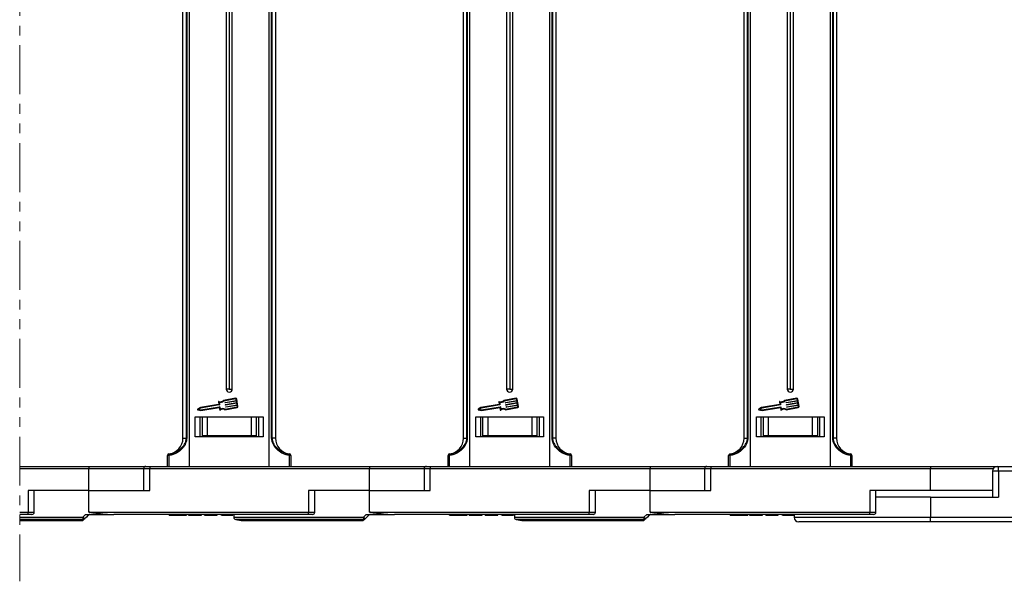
# Model space of a CAD drawing. Header units: millimetres. Extents: x -608 to 1473, y -502 to 956.
# Tile 16 of 52: x 830 to 1149, y -201 to -19. Entities that reach past the tile are written whole.
import ezdxf

# ---------------------------------------------------------------- set-up
doc = ezdxf.new("R2010")
doc.units = ezdxf.units.MM
doc.linetypes.add('PHANTOM2', pattern=[31.75, 15.875, -3.175, 3.175, -3.175, 3.175, -3.175])

msp = doc.modelspace()

# ---------------------------------------------------------------- linework, layer by layer
at = {"color": 3, "linetype": 'PHANTOM2', "lineweight": 9}
msp.add_line((829.617, 162.919), (829.616, -201.498), dxfattribs=at)
at = {"color": 7, "linetype": 'Continuous', "lineweight": 25}
for p, q in [((882.573, -155.024), (882.573, -14.22)), ((883.694, -155.024), (883.694, -14.22)), ((883.809, -14.22), (883.809, -155.024)), ((884.573, -14.22), (884.573, -164.22)), ((896.573, -14.22), (896.573, -139.12)), ((897.573, -14.22), (897.573, -139.12)), ((898.573, -139.12), (898.573, -14.22)), ((910.573, -164.22), (910.573, -14.22)), ((911.337, -155.024), (911.337, -14.22)), ((911.452, -14.22), (911.452, -155.024)), ((912.573, -14.22), (912.573, -155.024)), ((973.573, -155.024), (973.573, -14.22)), ((974.694, -155.024), (974.694, -14.22)), ((974.809, -14.22), (974.809, -155.024)), ((975.573, -14.22), (975.573, -164.22)), ((987.573, -14.22), (987.573, -139.12)), ((988.573, -14.22), (988.573, -139.12)), ((989.573, -139.12), (989.573, -14.22)), ((1001.573, -164.22), (1001.573, -14.22)), ((1002.337, -155.024), (1002.337, -14.22)), ((1002.451, -14.22), (1002.451, -155.024)), ((1003.573, -14.22), (1003.573, -155.024)), ((1064.573, -155.024), (1064.573, -14.22)), ((1065.694, -155.024), (1065.694, -14.22)), ((1065.809, -14.22), (1065.809, -155.024)), ((1066.573, -14.22), (1066.573, -164.22)), ((1078.573, -14.22), (1078.573, -139.12)), ((1079.573, -14.22), (1079.573, -139.12)), ((1080.573, -139.12), (1080.573, -14.22)), ((1092.573, -164.22), (1092.573, -14.22)), ((1093.337, -155.024), (1093.337, -14.22)), ((1093.452, -14.22), (1093.452, -155.024)), ((1094.573, -14.22), (1094.573, -155.024)), ((897.573, -139.12), (896.573, -139.12)), ((897.573, -139.12), (898.573, -139.12)), ((988.573, -139.12), (987.573, -139.12)), ((988.573, -139.12), (989.573, -139.12)), ((1079.573, -139.12), (1078.573, -139.12)), ((1079.573, -139.12), (1080.573, -139.12)), ((894.054, -143.322), (894.178, -144.049)), ((894.28, -143.439), (894.413, -144.215)), ((899.662, -142.129), (895.676, -142.81)), ((899.696, -142.33), (895.773, -143.001)), ((896.215, -143.597), (896.198, -143.497)), ((896.24, -143.438), (899.883, -142.816)), ((899.917, -143.017), (896.274, -143.639)), ((896.36, -144.142), (900.003, -143.519)), ((900.037, -143.72), (896.394, -144.343)), ((899.883, -142.816), (899.814, -142.414)), ((900.003, -143.519), (899.917, -143.017)), ((900.427, -144.792), (900.015, -142.379)), ((900.123, -144.223), (900.037, -143.72)), ((985.054, -143.322), (985.178, -144.049)), ((985.28, -143.439), (985.413, -144.215)), ((990.662, -142.129), (986.676, -142.81)), ((990.696, -142.33), (986.773, -143.001)), ((987.215, -143.597), (987.198, -143.497)), ((987.239, -143.438), (990.883, -142.816)), ((990.917, -143.017), (987.274, -143.639)), ((987.36, -144.142), (991.003, -143.519)), ((991.037, -143.72), (987.394, -144.343)), ((990.883, -142.816), (990.814, -142.414)), ((991.003, -143.519), (990.917, -143.017)), ((991.427, -144.792), (991.015, -142.379)), ((991.123, -144.223), (991.037, -143.72)), ((1076.054, -143.322), (1076.178, -144.049)), ((1076.28, -143.439), (1076.413, -144.215)), ((1081.662, -142.129), (1077.676, -142.81)), ((1081.696, -142.33), (1077.773, -143.001)), ((1078.215, -143.597), (1078.198, -143.497)), ((1078.24, -143.438), (1081.883, -142.816)), ((1081.917, -143.017), (1078.274, -143.639)), ((1078.36, -144.142), (1082.003, -143.519)), ((1082.037, -143.72), (1078.394, -144.343)), ((1081.883, -142.816), (1081.814, -142.414)), ((1082.003, -143.519), (1081.917, -143.017)), ((1082.427, -144.792), (1082.015, -142.379)), ((1082.123, -144.223), (1082.037, -143.72)), ((888.241, -145.115), (887.346, -145.689)), ((887.378, -145.874), (888.413, -146.12)), ((888.316, -145.309), (887.658, -145.731)), ((887.658, -145.731), (888.419, -145.912)), ((894.136, -144.108), (888.241, -145.115)), ((894.371, -144.274), (888.316, -145.309)), ((888.413, -146.12), (894.358, -145.104)), ((888.419, -145.912), (894.474, -144.877)), ((894.358, -145.104), (894.491, -145.882)), ((894.533, -144.919), (894.666, -145.696)), ((896.191, -145.825), (900.177, -145.145)), ((896.219, -145.614), (900.143, -144.944)), ((896.335, -144.301), (896.318, -144.2)), ((896.455, -145.004), (896.438, -144.904)), ((896.48, -144.845), (900.123, -144.223)), ((900.157, -144.424), (896.514, -145.046)), ((900.226, -144.826), (900.157, -144.424)), ((979.241, -145.115), (978.346, -145.689)), ((978.378, -145.874), (979.413, -146.12)), ((979.316, -145.309), (978.658, -145.731)), ((978.658, -145.731), (979.419, -145.912)), ((985.136, -144.108), (979.241, -145.115)), ((985.371, -144.274), (979.316, -145.309)), ((979.413, -146.12), (985.358, -145.104)), ((979.419, -145.912), (985.474, -144.877)), ((985.358, -145.104), (985.491, -145.882)), ((985.533, -144.919), (985.666, -145.696)), ((987.191, -145.825), (991.177, -145.145)), ((987.219, -145.614), (991.143, -144.944)), ((987.335, -144.301), (987.318, -144.2)), ((987.455, -145.004), (987.438, -144.904)), ((987.48, -144.845), (991.123, -144.223)), ((991.157, -144.424), (987.514, -145.046)), ((991.226, -144.826), (991.157, -144.424)), ((1070.241, -145.115), (1069.346, -145.689)), ((1069.378, -145.874), (1070.413, -146.12)), ((1070.316, -145.309), (1069.658, -145.731)), ((1069.658, -145.731), (1070.419, -145.912)), ((1076.136, -144.108), (1070.241, -145.115)), ((1076.371, -144.274), (1070.316, -145.309)), ((1070.413, -146.12), (1076.358, -145.104)), ((1070.419, -145.912), (1076.474, -144.877)), ((1076.358, -145.104), (1076.491, -145.882)), ((1076.533, -144.919), (1076.666, -145.696)), ((1078.191, -145.825), (1082.177, -145.145)), ((1078.219, -145.614), (1082.143, -144.944)), ((1078.335, -144.301), (1078.318, -144.2)), ((1078.455, -145.004), (1078.438, -144.904)), ((1078.48, -144.845), (1082.123, -144.223)), ((1082.157, -144.424), (1078.514, -145.046)), ((1082.226, -144.826), (1082.157, -144.424)), ((886.573, -148.12), (908.573, -148.12)), ((886.573, -154.62), (886.573, -148.12)), ((888.073, -148.12), (888.073, -154.62)), ((888.773, -148.12), (888.773, -154.32)), ((890.453, -148.12), (890.453, -154.32)), ((904.692, -148.12), (904.692, -154.32)), ((906.373, -148.12), (906.373, -154.32)), ((907.073, -148.12), (907.073, -154.62)), ((907.073, -148.12), (907.073, -154.62)), ((908.573, -148.12), (908.573, -154.62)), ((977.573, -148.12), (999.573, -148.12)), ((977.573, -154.62), (977.573, -148.12)), ((979.073, -148.12), (979.073, -154.62)), ((979.773, -148.12), (979.773, -154.32)), ((981.453, -148.12), (981.453, -154.32)), ((995.692, -148.12), (995.692, -154.32)), ((997.373, -148.12), (997.373, -154.32)), ((998.073, -148.12), (998.073, -154.62)), ((998.073, -148.12), (998.073, -154.62)), ((999.573, -148.12), (999.573, -154.62)), ((1068.573, -148.12), (1090.573, -148.12)), ((1068.573, -154.62), (1068.573, -148.12)), ((1070.073, -148.12), (1070.073, -154.62)), ((1070.773, -148.12), (1070.773, -154.32)), ((1072.453, -148.12), (1072.453, -154.32)), ((1086.692, -148.12), (1086.692, -154.32)), ((1088.373, -148.12), (1088.373, -154.32)), ((1089.073, -148.12), (1089.073, -154.62)), ((1089.073, -148.12), (1089.073, -154.62)), ((1090.573, -148.12), (1090.573, -154.62)), ((882.573, -155.024), (883.694, -155.024)), ((883.809, -155.024), (883.694, -155.024)), ((908.573, -154.62), (886.573, -154.62)), ((890.453, -154.32), (888.773, -154.32)), ((904.692, -154.32), (890.453, -154.32)), ((906.373, -154.32), (904.692, -154.32)), ((911.452, -155.024), (911.337, -155.024)), ((912.573, -155.024), (911.452, -155.024)), ((973.573, -155.024), (974.694, -155.024)), ((974.809, -155.024), (974.694, -155.024)), ((999.573, -154.62), (977.573, -154.62)), ((981.453, -154.32), (979.773, -154.32)), ((995.692, -154.32), (981.453, -154.32)), ((997.373, -154.32), (995.692, -154.32)), ((1002.451, -155.024), (1002.337, -155.024)), ((1003.573, -155.024), (1002.451, -155.024)), ((1064.573, -155.024), (1065.694, -155.024)), ((1065.809, -155.024), (1065.694, -155.024)), ((1090.573, -154.62), (1068.573, -154.62)), ((1072.453, -154.32), (1070.773, -154.32)), ((1086.692, -154.32), (1072.453, -154.32)), ((1088.373, -154.32), (1086.692, -154.32)), ((1093.452, -155.024), (1093.337, -155.024)), ((1094.573, -155.024), (1093.452, -155.024)), ((877.573, -164.22), (877.573, -160.684)), ((877.968, -160.684), (877.573, -160.684)), ((877.968, -160.684), (877.968, -164.22)), ((878.011, -160.185), (878.011, -160.189)), ((917.134, -160.189), (917.134, -160.185)), ((917.177, -164.22), (917.177, -160.684)), ((917.573, -160.684), (917.177, -160.684)), ((917.573, -160.684), (917.573, -164.22)), ((968.573, -164.22), (968.573, -160.684)), ((968.968, -160.684), (968.573, -160.684)), ((968.968, -160.684), (968.968, -164.22)), ((969.011, -160.185), (969.011, -160.189)), ((1008.134, -160.189), (1008.134, -160.185)), ((1008.177, -164.22), (1008.177, -160.684)), ((1008.573, -160.684), (1008.177, -160.684)), ((1008.573, -160.684), (1008.573, -164.22)), ((1059.573, -164.22), (1059.573, -160.684)), ((1059.968, -160.684), (1059.573, -160.684)), ((1059.968, -160.684), (1059.968, -164.22)), ((1060.011, -160.185), (1060.011, -160.189)), ((1099.134, -160.189), (1099.134, -160.185)), ((1099.177, -164.22), (1099.177, -160.684)), ((1099.573, -160.684), (1099.177, -160.684)), ((1099.573, -160.684), (1099.573, -164.22)), ((829.616, -164.22), (852.073, -164.22)), ((852.073, -164.97), (829.616, -164.97)), ((852.073, -164.22), (870.545, -164.22)), ((852.073, -164.22), (852.073, -164.97)), ((852.073, -172.02), (852.073, -164.97)), ((869.795, -164.97), (869.795, -172.02)), ((870.545, -164.22), (871.795, -164.22)), ((871.795, -164.22), (943.073, -164.22)), ((871.795, -164.22), (871.795, -164.97)), ((871.795, -172.02), (871.795, -164.97)), ((943.073, -164.97), (871.795, -164.97)), ((943.073, -164.22), (961.545, -164.22)), ((943.073, -164.22), (943.073, -164.97)), ((943.073, -172.02), (943.073, -164.97)), ((960.795, -164.97), (960.795, -172.02)), ((961.545, -164.22), (962.795, -164.22)), ((962.795, -164.22), (1034.073, -164.22)), ((962.795, -164.22), (962.795, -164.97)), ((962.795, -172.02), (962.795, -164.97)), ((1034.073, -164.97), (962.795, -164.97)), ((1034.073, -164.22), (1052.545, -164.22)), ((1034.073, -164.22), (1034.073, -164.97)), ((1034.073, -172.02), (1034.073, -164.97)), ((1051.795, -164.97), (1051.795, -172.02)), ((1052.545, -164.22), (1053.795, -164.22)), ((1053.795, -164.22), (1125.073, -164.22)), ((1053.795, -164.22), (1053.795, -164.97)), ((1125.073, -164.97), (1053.795, -164.97)), ((1053.795, -172.02), (1053.795, -164.97)), ((1125.073, -164.22), (1146.657, -164.22)), ((1125.073, -164.22), (1125.073, -164.97)), ((1125.073, -172.02), (1125.073, -164.97)), ((1145.157, -165.72), (1145.157, -174.22)), ((1146.657, -164.22), (1147.157, -164.22)), ((1147.157, -165.72), (1147.157, -164.22)), ((1147.157, -164.22), (1220.337, -164.22)), ((1220.073, -165.72), (1147.157, -165.72)), ((1147.157, -165.72), (1147.157, -174.22)), ((832.351, -172.02), (832.351, -179.07)), ((852.073, -172.02), (832.351, -172.02)), ((834.351, -179.07), (834.351, -172.02)), ((852.073, -179.103), (852.073, -172.02)), ((852.073, -172.02), (871.795, -172.02)), ((923.351, -172.02), (923.351, -179.07)), ((943.073, -172.02), (923.351, -172.02)), ((925.351, -179.07), (925.351, -172.02)), ((943.073, -179.103), (943.073, -172.02)), ((943.073, -172.02), (962.795, -172.02)), ((1014.351, -172.02), (1014.351, -179.07)), ((1034.073, -172.02), (1014.351, -172.02)), ((1016.351, -179.07), (1016.351, -172.02)), ((1034.073, -179.103), (1034.073, -172.02)), ((1034.073, -172.02), (1053.795, -172.02)), ((1105.351, -172.02), (1105.351, -179.07)), ((1125.073, -172.02), (1105.351, -172.02)), ((1107.35, -179.07), (1107.35, -172.02)), ((1145.157, -172.02), (1125.073, -172.02)), ((1125.073, -174.22), (1107.35, -174.22)), ((1125.073, -174.22), (1125.073, -180.72)), ((1125.073, -174.22), (1147.157, -174.22)), ((829.616, -179.07), (832.351, -179.07)), ((832.351, -179.82), (829.616, -179.82)), ((849.762, -181.82), (829.616, -181.82)), ((832.351, -179.82), (832.351, -179.07)), ((833.601, -179.82), (832.351, -179.82)), ((850.093, -180.705), (850.994, -179.82)), ((850.994, -179.82), (860.162, -179.82)), ((852.383, -179.07), (923.351, -179.07)), ((852.383, -179.07), (852.383, -179.111)), ((923.351, -179.82), (860.162, -179.82)), ((878.072, -180.02), (878.072, -179.82)), ((880.91, -180.02), (880.91, -179.82)), ((883.764, -180.02), (883.764, -179.82)), ((884.379, -180.02), (884.379, -179.82)), ((884.379, -180.02), (888.61, -180.02)), ((888.61, -180.02), (888.61, -179.82)), ((889.61, -180.02), (889.61, -179.82)), ((889.61, -180.02), (889.995, -180.02)), ((889.995, -180.02), (889.995, -179.82)), ((889.995, -180.02), (892.533, -180.02)), ((892.533, -180.02), (892.533, -179.82)), ((892.533, -180.02), (893.687, -180.02)), ((893.687, -180.02), (893.687, -179.82)), ((894.918, -180.02), (894.918, -179.82)), ((895.049, -180.02), (895.049, -179.82)), ((896.911, -180.02), (896.911, -179.82)), ((898.764, -180.02), (898.764, -179.82)), ((899.073, -179.82), (899.073, -180.705)), ((899.675, -181.441), (901.5, -181.806)), ((940.762, -181.82), (901.647, -181.82)), ((923.351, -179.82), (923.351, -179.07)), ((924.601, -179.82), (923.351, -179.82)), ((941.093, -180.705), (941.994, -179.82)), ((941.994, -179.82), (951.162, -179.82)), ((943.383, -179.07), (1014.351, -179.07)), ((943.383, -179.07), (943.383, -179.111)), ((1014.351, -179.82), (951.162, -179.82)), ((969.072, -180.02), (969.072, -179.82)), ((971.91, -180.02), (971.91, -179.82)), ((974.764, -180.02), (974.764, -179.82)), ((975.379, -180.02), (975.379, -179.82)), ((975.379, -180.02), (979.61, -180.02)), ((979.61, -180.02), (979.61, -179.82)), ((980.61, -180.02), (980.61, -179.82)), ((980.61, -180.02), (980.995, -180.02)), ((980.995, -180.02), (980.995, -179.82)), ((980.995, -180.02), (983.533, -180.02)), ((983.533, -180.02), (983.533, -179.82)), ((983.533, -180.02), (984.687, -180.02)), ((984.687, -180.02), (984.687, -179.82)), ((985.918, -180.02), (985.918, -179.82)), ((986.049, -180.02), (986.049, -179.82)), ((987.911, -180.02), (987.911, -179.82)), ((989.764, -180.02), (989.764, -179.82)), ((990.073, -179.82), (990.073, -180.705)), ((990.676, -181.441), (992.5, -181.806)), ((1031.762, -181.82), (992.647, -181.82)), ((1014.351, -179.82), (1014.351, -179.07)), ((1015.601, -179.82), (1014.351, -179.82)), ((1032.093, -180.705), (1032.994, -179.82)), ((1032.994, -179.82), (1042.162, -179.82)), ((1034.383, -179.07), (1105.351, -179.07)), ((1034.383, -179.07), (1034.383, -179.111)), ((1105.351, -179.82), (1042.162, -179.82)), ((1060.072, -180.02), (1060.072, -179.82)), ((1062.909, -180.02), (1062.909, -179.82)), ((1065.764, -180.02), (1065.764, -179.82)), ((1066.379, -180.02), (1066.379, -179.82)), ((1066.379, -180.02), (1070.61, -180.02)), ((1070.61, -180.02), (1070.61, -179.82)), ((1071.61, -180.02), (1071.61, -179.82)), ((1071.61, -180.02), (1071.995, -180.02)), ((1071.995, -180.02), (1071.995, -179.82)), ((1071.995, -180.02), (1074.533, -180.02)), ((1074.533, -180.02), (1074.533, -179.82)), ((1074.533, -180.02), (1075.687, -180.02)), ((1075.687, -180.02), (1075.687, -179.82)), ((1076.918, -180.02), (1076.918, -179.82)), ((1077.049, -180.02), (1077.049, -179.82)), ((1078.911, -180.02), (1078.911, -179.82)), ((1080.764, -180.02), (1080.764, -179.82)), ((1080.809, -179.82), (1080.809, -180.72)), ((1105.351, -179.82), (1105.351, -179.07)), ((1106.601, -179.82), (1105.351, -179.82)), ((1125.073, -180.72), (1168.148, -180.72)), ((1125.073, -182.22), (1125.073, -180.72)), ((1125.073, -182.22), (1082.309, -182.22)), ((1167.527, -182.22), (1125.073, -182.22))]:
    msp.add_line(p, q, dxfattribs=at)
at = {"color": 8, "linetype": 'Continuous', "lineweight": 25}
for p, q in [((869.795, -164.97), (852.073, -164.97)), ((871.795, -164.97), (869.795, -164.97)), ((960.795, -164.97), (943.073, -164.97)), ((962.795, -164.97), (960.795, -164.97)), ((1051.795, -164.97), (1034.073, -164.97)), ((1053.795, -164.97), (1051.795, -164.97)), ((1145.358, -164.97), (1125.073, -164.97)), ((1147.157, -165.72), (1145.157, -165.72)), ((829.616, -180.705), (850.093, -180.705)), ((850.12, -181.441), (829.616, -181.441)), ((829.616, -181.806), (849.754, -181.806)), ((832.351, -179.07), (834.351, -179.07)), ((899.073, -180.705), (941.093, -180.705)), ((941.12, -181.441), (899.675, -181.441)), ((901.5, -181.806), (940.754, -181.806)), ((923.351, -179.07), (925.351, -179.07)), ((990.073, -180.705), (1032.093, -180.705)), ((1032.12, -181.441), (990.676, -181.441)), ((992.5, -181.806), (1031.754, -181.806)), ((1014.351, -179.07), (1016.351, -179.07)), ((1080.809, -180.72), (1125.073, -180.72)), ((1105.351, -179.07), (1107.35, -179.07))]:
    msp.add_line(p, q, dxfattribs=at)
at = {"color": 7, "linetype": 'Continuous', "lineweight": 25, "flags": 128}
for points in [[(849.754, -181.806), (849.755, -181.809), (849.756, -181.812), (849.757, -181.815), (849.758, -181.817), (849.759, -181.818), (849.76, -181.819), (849.761, -181.82), (849.762, -181.82)], [(851.853, -180.04), (851.255, -180.638), (850.657, -181.236)], [(940.754, -181.806), (940.755, -181.809), (940.756, -181.812), (940.757, -181.815), (940.758, -181.817), (940.759, -181.818), (940.76, -181.819), (940.761, -181.82), (940.762, -181.82)], [(942.853, -180.04), (942.255, -180.638), (941.657, -181.236)], [(1031.754, -181.806), (1031.755, -181.809), (1031.756, -181.812), (1031.757, -181.815), (1031.758, -181.817), (1031.759, -181.818), (1031.76, -181.819), (1031.761, -181.82), (1031.762, -181.82)], [(1033.853, -180.04), (1033.255, -180.638), (1032.657, -181.236)]]:
    msp.add_lwpolyline(points, dxfattribs=at)
at = {"color": 7, "linetype": 'Continuous', "lineweight": 25}
for centre, radius, start, end in [((897.573, -139.12), 1, 180, 0), ((988.573, -139.12), 1, 180, 0), ((1079.573, -139.12), 1, 180, 0), ((894.154, -143.304), 0.102, 74.17812, 189.69313), ((894.595, -141.748), 1.515, 254.17812, 315.51079), ((894.595, -141.748), 1.719, 259.45647, 313.25242), ((896.248, -143.488), 0.051, 99.69313, 189.69313), ((896.265, -143.589), 0.051, 189.69313, 279.69313), ((899.713, -142.431), 0.306, 9.69313, 99.69313), ((899.713, -142.431), 0.102, 9.69313, 99.69313), ((985.154, -143.304), 0.102, 74.17812, 189.69313), ((985.595, -141.748), 1.515, 254.17812, 315.51079), ((985.595, -141.748), 1.719, 259.45647, 313.25242), ((987.248, -143.488), 0.051, 99.69313, 189.69313), ((987.265, -143.589), 0.051, 189.69313, 279.69313), ((990.713, -142.431), 0.306, 9.69313, 99.69313), ((990.713, -142.431), 0.102, 9.69313, 99.69313), ((1076.154, -143.304), 0.102, 74.17812, 189.69313), ((1076.595, -141.748), 1.515, 254.17812, 315.51079), ((1076.595, -141.748), 1.719, 259.45647, 313.25242), ((1078.248, -143.488), 0.051, 99.69313, 189.69313), ((1078.265, -143.589), 0.051, 189.69313, 279.69313), ((1081.713, -142.431), 0.306, 9.69313, 99.69313), ((1081.713, -142.431), 0.102, 9.69313, 99.69313), ((887.401, -145.775), 0.102, 122.71459, 256.67167), ((894.128, -144.057), 0.051, 279.69313, 9.69313), ((894.363, -144.224), 0.051, 279.69313, 9.69313), ((894.483, -144.928), 0.051, 9.69313, 99.69313), ((894.591, -145.864), 0.102, 189.69313, 305.20814), ((895.524, -147.186), 1.515, 63.87547, 125.20814), ((895.524, -147.186), 1.719, 66.13383, 119.92978), ((896.368, -144.192), 0.051, 99.69313, 189.69313), ((896.385, -144.292), 0.051, 189.69313, 279.69313), ((896.488, -144.895), 0.051, 99.69313, 189.69313), ((896.506, -144.996), 0.051, 189.69313, 279.69313), ((900.125, -144.843), 0.102, 279.69313, 9.69313), ((900.125, -144.843), 0.306, 279.69313, 9.69313), ((978.401, -145.775), 0.102, 122.71459, 256.67167), ((985.128, -144.057), 0.051, 279.69313, 9.69313), ((985.363, -144.224), 0.051, 279.69313, 9.69313), ((985.483, -144.928), 0.051, 9.69313, 99.69313), ((985.591, -145.864), 0.102, 189.69313, 305.20814), ((986.524, -147.186), 1.515, 63.87547, 125.20814), ((986.524, -147.186), 1.719, 66.13383, 119.92978), ((987.368, -144.192), 0.051, 99.69313, 189.69313), ((987.385, -144.292), 0.051, 189.69313, 279.69313), ((987.488, -144.895), 0.051, 99.69313, 189.69313), ((987.506, -144.996), 0.051, 189.69313, 279.69313), ((991.125, -144.843), 0.102, 279.69313, 9.69313), ((991.125, -144.843), 0.306, 279.69313, 9.69313), ((1069.401, -145.775), 0.102, 122.71459, 256.67167), ((1076.128, -144.057), 0.051, 279.69313, 9.69313), ((1076.363, -144.224), 0.051, 279.69313, 9.69313), ((1076.483, -144.928), 0.051, 9.69313, 99.69313), ((1076.591, -145.864), 0.102, 189.69313, 305.20814), ((1077.524, -147.186), 1.515, 63.87547, 125.20814), ((1077.524, -147.186), 1.719, 66.13383, 119.92978), ((1078.368, -144.192), 0.051, 99.69313, 189.69313), ((1078.385, -144.292), 0.051, 189.69313, 279.69313), ((1078.488, -144.895), 0.051, 99.69313, 189.69313), ((1078.506, -144.996), 0.051, 189.69313, 279.69313), ((1082.125, -144.843), 0.102, 279.69313, 9.69313), ((1082.125, -144.843), 0.306, 279.69313, 9.69313), ((877.373, -155.024), 5.2, 277.05413, 0), ((917.773, -155.024), 5.2, 180, 262.94587), ((968.373, -155.024), 5.2, 277.05413, 0), ((1008.773, -155.024), 5.2, 180, 262.94587), ((1059.373, -155.024), 5.2, 277.05413, 0), ((1099.773, -155.024), 5.2, 180, 262.94587), ((878.073, -160.681), 0.5, 97.05413, 180), ((878.072, -160.685), 0.499, 96.96858, 179.95038), ((878.701, -160.499), 0.756, 155.77979, 194.17747), ((917.073, -160.681), 0.5, 0, 82.94587), ((916.444, -160.499), 0.756, 345.84592, 24.2105), ((917.073, -160.684), 0.499, 0.04203, 83.03901), ((969.073, -160.681), 0.5, 97.05413, 180), ((969.072, -160.685), 0.499, 96.96826, 179.94298), ((969.701, -160.499), 0.756, 155.77062, 194.17295), ((1008.073, -160.681), 0.5, 0, 82.94587), ((1007.444, -160.499), 0.756, 345.83002, 24.21272), ((1008.073, -160.685), 0.499, 0.04962, 83.03142), ((1060.073, -160.681), 0.5, 97.05413, 180), ((1060.072, -160.685), 0.499, 96.96858, 179.95038), ((1060.701, -160.499), 0.757, 155.79717, 194.16009), ((1099.073, -160.681), 0.5, 0, 82.94587), ((1098.444, -160.499), 0.757, 345.83991, 24.20283), ((1099.073, -160.685), 0.499, 0.04962, 83.03142), ((870.545, -164.97), 0.75, 90, 180), ((961.545, -164.97), 0.75, 90, 180), ((1052.545, -164.97), 0.75, 90, 180), ((1146.657, -165.72), 1.5, 90, 180), ((833.601, -179.07), 0.75, 270, 0), ((849.792, -181.096), 0.71, 266.92025, 314.78141), ((849.762, -181.07), 0.75, 270, 315), ((856.304, -180.845), 6.213, 178.71634, 185.50747), ((854.584, -176.494), 6.157, 223.16033, 230.36956), ((850.157, -180.732), 0.71, 267.03133, 314.78454), ((854.858, -176.659), 4.523, 224.33109, 228.36299), ((852.383, -180.57), 1.5, 90, 101.95298), ((853.257, -179.609), 1.054, 191.54216, 192.44662), ((852.383, -180.57), 0.75, 90, 101.95298), ((899.823, -180.705), 0.75, 180, 258.69007), ((901.647, -181.07), 0.75, 258.69007, 270), ((924.601, -179.07), 0.75, 270, 0), ((940.792, -181.096), 0.71, 266.91648, 314.78097), ((940.762, -181.07), 0.75, 270, 315), ((947.315, -180.844), 6.224, 178.72232, 185.5015), ((945.588, -176.489), 6.163, 223.16673, 230.36921), ((941.157, -180.732), 0.71, 267.03301, 314.77862), ((945.888, -176.627), 4.567, 224.35767, 228.35122), ((943.383, -180.57), 1.5, 90, 101.95298), ((940.8, -180.335), 2.478, 11.60127, 11.98559), ((943.383, -180.57), 0.75, 90, 101.95298), ((990.823, -180.705), 0.75, 180, 258.69007), ((992.647, -181.07), 0.75, 258.69007, 270), ((1015.601, -179.07), 0.75, 270, 0), ((1031.792, -181.097), 0.71, 266.91755, 314.78412), ((1031.762, -181.07), 0.75, 270, 315), ((1038.315, -180.844), 6.224, 178.72232, 185.5015), ((1036.596, -176.481), 6.174, 223.17048, 230.35941), ((1032.157, -180.732), 0.71, 267.03133, 314.78454), ((1036.878, -176.638), 4.553, 224.35137, 228.35752), ((1034.383, -180.57), 1.5, 90, 101.95298), ((1033.609, -179.96), 0.631, 11.23944, 12.74934), ((1034.383, -180.57), 0.75, 90, 101.95298), ((1082.309, -180.72), 1.5, 180, 270), ((1106.601, -179.07), 0.75, 270, 0)]:
    msp.add_arc(centre, radius, start, end, dxfattribs=at)
for points, knots in [([(883.809, -155.024), (883.763, -155.446), (883.649, -156.495), (882.794, -158.006), (881.382, -159.451), (879.687, -160.382), (878.46, -160.598), (877.968, -160.684)], [0, 0, 0, 0, 0.142332, 0.3534978, 0.5715127, 0.8282414, 1, 1, 1, 1]), ([(878.011, -160.189), (878.462, -160.116), (879.591, -159.932), (881.195, -159.135), (882.598, -157.845), (883.512, -156.445), (883.641, -155.432), (883.694, -155.024)], [0, 0, 0, 0, 0.1687006, 0.4228863, 0.6415985, 0.8557147, 1, 1, 1, 1]), ([(917.177, -160.684), (916.685, -160.598), (915.458, -160.382), (913.763, -159.451), (912.352, -158.006), (911.496, -156.495), (911.382, -155.446), (911.337, -155.024)], [0, 0, 0, 0, 0.1717644, 0.4284864, 0.6465005, 0.8576686, 1, 1, 1, 1]), ([(911.452, -155.024), (911.504, -155.432), (911.634, -156.445), (912.548, -157.844), (913.95, -159.14), (915.502, -159.886), (916.623, -160.132), (917.076, -160.182), (917.134, -160.189)], [0, 0, 0, 0, 0.1442721, 0.3583706, 0.5770647, 0.8312354, 0.9783736, 1, 1, 1, 1]), ([(974.809, -155.024), (974.763, -155.446), (974.649, -156.495), (973.794, -158.006), (972.382, -159.451), (970.687, -160.382), (969.46, -160.598), (968.968, -160.684)], [0, 0, 0, 0, 0.1423315, 0.3534998, 0.571514, 0.8282419, 1, 1, 1, 1]), ([(969.011, -160.189), (969.462, -160.116), (970.591, -159.932), (972.195, -159.135), (973.598, -157.845), (974.512, -156.445), (974.641, -155.432), (974.694, -155.024)], [0, 0, 0, 0, 0.1686944, 0.4228865, 0.6415992, 0.8557157, 1, 1, 1, 1]), ([(1008.177, -160.684), (1007.685, -160.598), (1006.458, -160.382), (1004.763, -159.451), (1003.352, -158.006), (1002.496, -156.495), (1002.382, -155.446), (1002.337, -155.024)], [0, 0, 0, 0, 0.1717586, 0.4284873, 0.6465022, 0.857668, 1, 1, 1, 1]), ([(1002.451, -155.024), (1002.504, -155.432), (1002.634, -156.445), (1003.548, -157.844), (1004.95, -159.14), (1006.502, -159.886), (1007.623, -160.132), (1008.076, -160.182), (1008.134, -160.189)], [0, 0, 0, 0, 0.1442732, 0.3583712, 0.577065, 0.8312292, 0.9783736, 1, 1, 1, 1]), ([(1065.809, -155.024), (1065.763, -155.446), (1065.649, -156.495), (1064.794, -158.006), (1063.382, -159.451), (1061.687, -160.382), (1060.46, -160.598), (1059.968, -160.684)], [0, 0, 0, 0, 0.1423329, 0.3534985, 0.5715131, 0.8282415, 1, 1, 1, 1]), ([(1060.011, -160.189), (1060.462, -160.116), (1061.591, -159.932), (1063.195, -159.135), (1064.598, -157.845), (1065.511, -156.445), (1065.641, -155.432), (1065.694, -155.024)], [0, 0, 0, 0, 0.1687002, 0.4228913, 0.641603, 0.855715, 1, 1, 1, 1]), ([(1099.177, -160.684), (1098.685, -160.598), (1097.458, -160.382), (1095.763, -159.451), (1094.352, -158.006), (1093.496, -156.495), (1093.382, -155.446), (1093.337, -155.024)], [0, 0, 0, 0, 0.1717585, 0.4284869, 0.6465015, 0.8576671, 1, 1, 1, 1]), ([(1093.452, -155.024), (1093.504, -155.432), (1093.634, -156.445), (1094.548, -157.844), (1095.95, -159.14), (1097.502, -159.886), (1098.623, -160.132), (1099.076, -160.182), (1099.134, -160.189)], [0, 0, 0, 0, 0.1442711, 0.3583682, 0.5770609, 0.8312299, 0.978367, 1, 1, 1, 1]), ([(849.754, -181.806), (849.837, -181.722), (849.959, -181.601), (850.082, -181.479), (850.12, -181.441)], [0, 0, 0, 0, 0.68553388, 1, 1, 1, 1]), ([(850.657, -181.236), (850.619, -181.274), (850.497, -181.396), (850.376, -181.517), (850.292, -181.601)], [0, 0, 0, 0, 0.314474, 1, 1, 1, 1]), ([(852.228, -179.837), (852.17, -179.853), (852.03, -179.891), (851.918, -179.985), (851.853, -180.04)], [0, 0, 0, 0, 0.4157505, 1, 1, 1, 1]), ([(852.073, -179.103), (852.087, -179.102), (852.19, -179.094), (852.294, -179.103), (852.383, -179.111)], [0, 0, 0, 0, 0.1379031, 1, 1, 1, 1]), ([(852.383, -179.111), (852.789, -179.164), (854.188, -179.346), (856.584, -179.632), (858.772, -179.808), (859.962, -179.819), (860.162, -179.82)], [0, 0, 0, 0, 0.1563404, 0.5382511, 0.9225841, 1, 1, 1, 1]), ([(878.072, -180.02), (878.101, -180.02), (878.16, -180.02), (878.86, -180.02), (879.866, -180.02), (880.561, -180.02), (880.91, -180.02)], [0, 0, 0, 0, 0.2805577, 0.559475, 0.7794285, 1, 1, 1, 1]), ([(880.91, -180.02), (881.353, -180.02), (882.239, -180.02), (883.233, -180.02), (883.707, -180.02), (883.745, -180.02), (883.764, -180.02)], [0, 0, 0, 0, 0.2799449, 0.5587165, 0.7790502, 1, 1, 1, 1]), ([(895.049, -180.02), (895.143, -180.02), (895.332, -180.02), (895.993, -180.02), (896.563, -180.02), (896.911, -180.02)], [0, 0, 0, 0, 0.2801153, 0.5603102, 1, 1, 1, 1]), ([(896.911, -180.02), (897.203, -180.02), (897.787, -180.02), (898.452, -180.02), (898.729, -180.02), (898.753, -180.02), (898.764, -180.02)], [0, 0, 0, 0, 0.2802314, 0.5584128, 0.7788339, 1, 1, 1, 1]), ([(940.754, -181.806), (940.837, -181.722), (940.96, -181.601), (941.082, -181.479), (941.12, -181.441)], [0, 0, 0, 0, 0.68553983, 1, 1, 1, 1]), ([(941.657, -181.236), (941.619, -181.274), (941.497, -181.396), (941.376, -181.517), (941.292, -181.601)], [0, 0, 0, 0, 0.31447989, 1, 1, 1, 1]), ([(943.228, -179.837), (943.17, -179.853), (943.03, -179.891), (942.918, -179.985), (942.853, -180.04)], [0, 0, 0, 0, 0.415674, 1, 1, 1, 1]), ([(943.073, -179.103), (943.087, -179.102), (943.19, -179.094), (943.294, -179.103), (943.383, -179.111)], [0, 0, 0, 0, 0.13787666, 1, 1, 1, 1]), ([(943.383, -179.111), (943.789, -179.164), (945.188, -179.346), (947.584, -179.632), (949.772, -179.808), (950.962, -179.819), (951.162, -179.82)], [0, 0, 0, 0, 0.1563404, 0.5382436, 0.9225766, 1, 1, 1, 1]), ([(969.072, -180.02), (969.101, -180.02), (969.16, -180.02), (969.86, -180.02), (970.866, -180.02), (971.561, -180.02), (971.91, -180.02)], [0, 0, 0, 0, 0.2805587, 0.5594749, 0.7794167, 1, 1, 1, 1]), ([(971.91, -180.02), (972.353, -180.02), (973.239, -180.02), (974.233, -180.02), (974.707, -180.02), (974.745, -180.02), (974.764, -180.02)], [0, 0, 0, 0, 0.2799336, 0.5587161, 0.7790508, 1, 1, 1, 1]), ([(986.049, -180.02), (986.143, -180.02), (986.332, -180.02), (986.992, -180.02), (987.563, -180.02), (987.911, -180.02)], [0, 0, 0, 0, 0.280121, 0.5603012, 1, 1, 1, 1]), ([(987.911, -180.02), (988.203, -180.02), (988.787, -180.02), (989.452, -180.02), (989.729, -180.02), (989.752, -180.02), (989.764, -180.02)], [0, 0, 0, 0, 0.2802466, 0.5584243, 0.7788349, 1, 1, 1, 1]), ([(1031.754, -181.806), (1031.837, -181.722), (1031.959, -181.601), (1032.082, -181.479), (1032.12, -181.441)], [0, 0, 0, 0, 0.68553388, 1, 1, 1, 1]), ([(1032.657, -181.236), (1032.619, -181.274), (1032.497, -181.396), (1032.376, -181.517), (1032.292, -181.601)], [0, 0, 0, 0, 0.314474, 1, 1, 1, 1]), ([(1034.228, -179.837), (1034.17, -179.853), (1034.03, -179.891), (1033.918, -179.985), (1033.853, -180.04)], [0, 0, 0, 0, 0.415674, 1, 1, 1, 1]), ([(1034.073, -179.103), (1034.087, -179.102), (1034.19, -179.094), (1034.294, -179.103), (1034.383, -179.111)], [0, 0, 0, 0, 0.1379031, 1, 1, 1, 1]), ([(1034.383, -179.111), (1034.789, -179.164), (1036.188, -179.346), (1038.584, -179.632), (1040.772, -179.808), (1041.962, -179.819), (1042.162, -179.82)], [0, 0, 0, 0, 0.1563392, 0.5382471, 0.9225772, 1, 1, 1, 1]), ([(1060.072, -180.02), (1060.101, -180.02), (1060.16, -180.02), (1060.86, -180.02), (1061.866, -180.02), (1062.561, -180.02), (1062.909, -180.02)], [0, 0, 0, 0, 0.2805611, 0.5594727, 0.7794273, 1, 1, 1, 1]), ([(1062.909, -180.02), (1063.353, -180.02), (1064.239, -180.02), (1065.233, -180.02), (1065.707, -180.02), (1065.745, -180.02), (1065.764, -180.02)], [0, 0, 0, 0, 0.2799438, 0.5587143, 0.7790525, 1, 1, 1, 1]), ([(1077.049, -180.02), (1077.143, -180.02), (1077.332, -180.02), (1077.992, -180.02), (1078.563, -180.02), (1078.911, -180.02)], [0, 0, 0, 0, 0.2801302, 0.5603069, 1, 1, 1, 1]), ([(1078.911, -180.02), (1079.203, -180.02), (1079.787, -180.02), (1080.452, -180.02), (1080.729, -180.02), (1080.752, -180.02), (1080.764, -180.02)], [0, 0, 0, 0, 0.2802293, 0.5584236, 0.7788356, 1, 1, 1, 1])]:
    msp.add_open_spline(points, degree=3, knots=knots, dxfattribs=at)

doc.saveas('drawing.dxf')
